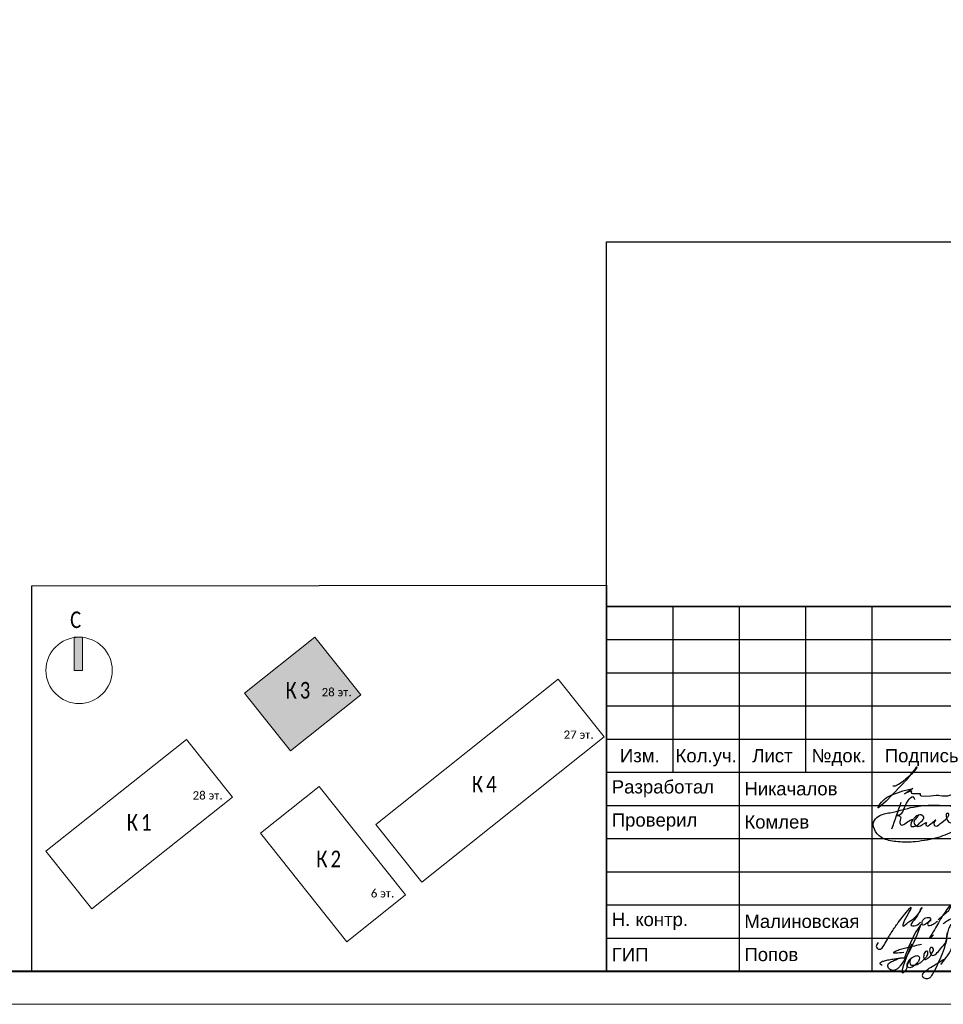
# Model space of a CAD drawing. Header units: millimetres. Extents: x -195178 to 1761886, y 140622 to 301105.
# Tile 131 of 131: x 1734037 to 1747961, y 241705 to 256555. Entities that reach past the tile are written whole.
import ezdxf
from ezdxf.enums import TextEntityAlignment as Align

# ---------------------------------------------------------------- set-up
doc = ezdxf.new("R2010")
doc.units = ezdxf.units.MM
doc.layers.get('Defpoints').update_dxf_attribs({"color": 252})
doc.layers.add('0_S_Grey_01', color=9, linetype='Continuous', lineweight=5, true_color=0x808080)
doc.layers.add('DB CP Подписи', color=7, linetype='Continuous', lineweight=25, true_color=0x0a45f5)
doc.layers.add('DB CP Оформление', color=7, linetype='Continuous', lineweight=25)
doc.layers.add('Типовые аннотации', color=252, linetype='Continuous', lineweight=5)
doc.layers.add('формат', color=250, linetype='Continuous')
doc.styles.add('Arial', font='arial.ttf', dxfattribs={"width": 0.9, "height": 699.9999999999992})
doc.styles.add('Calibri Light_10', font='calibril.ttf', dxfattribs={"height": 1})
doc.styles.add('Calibri Light_9', font='isocpeur.ttf', dxfattribs={"width": 0.8, "height": 2})
doc.styles.add('CP.Text', font='arial.ttf')

# ---------------------------------------------------------------- blocks, each defined once
blk = doc.blocks.new('*U57')
at = {"color": 0, "lineweight": 0}
blk.add_lwpolyline([(-841, 3.464264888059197e-14), (6.661338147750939e-14, 6.661338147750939e-14), (-1.377945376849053e-14, 594.0000000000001), (-841.0000000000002, 594.0000000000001)], close=True, dxfattribs=at)
at = {"lineweight": 40}
blk.add_lwpolyline([(-821, 5.000000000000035), (-4.999999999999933, 5.000000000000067), (-5.000000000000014, 589.0000000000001), (-821.0000000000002, 589.0000000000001)], close=True, dxfattribs=at)
at = {"style": 'Arial', "width": 0.9, "flags": 8}
blk.add_attdef('FORMAT', (-36.87188609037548, 1.257088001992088), '', height=2.8, dxfattribs=at)
blk = doc.blocks.new('0_AS_SLK8_BUG_2000 - 0_AS_SLK8_BUG_2000-4765957-Надземная часть_ Корпус 3_ План 1 этажа на отм_-1_640')
at = {"layer": 'Типовые аннотации'}
blk.add_hatch(color=256, dxfattribs=at).paths.add_polyline_path([(-64.89341031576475, 34.73339586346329), (-65.89341031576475, 34.73339586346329), (-65.89341031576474, 38.73339586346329), (-64.89341031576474, 38.73339586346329)])
at = {"layer": 'Типовые аннотации', "true_color": 0xc0c0c0}
blk.add_hatch(color=9, dxfattribs=at).paths.add_polyline_path([(-31.32252260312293, 31.77071233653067), (-39.81073791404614, 25.012554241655), (-45.35429616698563, 31.97523776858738), (-36.8660808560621, 38.73339586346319)])
at = {"layer": '0_S_Grey_01'}
for p, q in [((-36.8660808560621, 38.73339586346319), (-45.35429616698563, 31.97523776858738)), ((-31.32252260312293, 31.77071233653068), (-36.8660808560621, 38.73339586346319)), ((-7.517170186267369, 33.65954697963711), (-29.50047435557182, 16.15685182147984)), ((-1.973611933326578, 26.69686345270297), (-7.517170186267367, 33.65954697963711)), ((-45.35429616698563, 31.97523776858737), (-39.81073791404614, 25.012554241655)), ((-39.81073791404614, 25.012554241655), (-31.32252260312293, 31.77071233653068)), ((-52.35609507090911, 26.40053658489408), (-69.29341031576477, 12.91536332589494)), ((-46.8125368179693, 19.4378530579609), (-52.35609507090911, 26.40053658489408)), ((-23.95691610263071, 9.194168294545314), (-1.973611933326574, 26.69686345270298)), ((-36.33025549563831, 20.72135777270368), (-43.4102876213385, 15.08436876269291)), ((-25.91272608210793, 7.636989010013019), (-36.33025549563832, 20.72135777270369)), ((-63.7498520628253, 5.952679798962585), (-46.8125368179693, 19.4378530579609)), ((-29.50047435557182, 16.15685182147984), (-23.95691610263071, 9.194168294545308)), ((-43.4102876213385, 15.08436876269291), (-32.99275820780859, 2.000000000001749)), ((-69.29341031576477, 12.91536332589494), (-63.7498520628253, 5.952679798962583)), ((-32.9927582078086, 2.000000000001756), (-25.91272608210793, 7.63698901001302))]:
    blk.add_line(p, q, dxfattribs=at)
at = {"layer": 'Типовые аннотации'}
for p, q in [((-64.89341031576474, 38.73339586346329), (-65.89341031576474, 38.73339586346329)), ((-65.89341031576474, 38.73339586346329), (-65.89341031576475, 34.73339586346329)), ((-64.89341031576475, 34.73339586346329), (-64.89341031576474, 38.73339586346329)), ((-36.8660808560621, 38.73339586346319), (-45.35429616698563, 31.97523776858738)), ((-31.32252260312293, 31.77071233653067), (-36.8660808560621, 38.73339586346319)), ((-65.89341031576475, 34.73339586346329), (-64.89341031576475, 34.73339586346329)), ((-45.35429616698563, 31.97523776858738), (-39.81073791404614, 25.012554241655)), ((-39.81073791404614, 25.012554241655), (-31.32252260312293, 31.77071233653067))]:
    blk.add_line(p, q, dxfattribs=at)
blk.add_circle((-65.29341031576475, 34.73339586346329), 3.999999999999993, dxfattribs=at)
at = {"layer": 'Типовые аннотации', "attachment_point": 1}
for s, insert, char_height, width, style in [('\\fCalibri Light|b0|i0|c204|p34|;C', (-66.37824129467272, 41.84007573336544), 2, 2.0843875, 'Calibri Light_9'), ('\\fCalibri Light|b0|i0|c204|p34|;К', (-40.39984909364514, 33.33828071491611), 2, 2.0843875, 'Calibri Light_9'), ('\\fCalibri Light|b0|i0|c204|p34|;3', (-38.68005742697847, 33.33828071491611), 2, 1.92405, 'Calibri Light_9'), ('28 ', (-36.04619677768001, 32.60764187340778), 1, 2.32489375, 'Calibri Light_10'), ('эт', (-34.12796761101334, 32.60764187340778), 1, 1.603375, 'Calibri Light_10'), ('\\fCalibri Light|b0|i0|c204|p34|;.', (-32.80505094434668, 32.60764187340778), 1, 0.4810124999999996, 'Calibri Light_10')]:
    blk.add_mtext(s, dxfattribs=dict(at, insert=insert, char_height=char_height, width=width, style=style))
at = {"layer": 'Типовые аннотации', "color": 8, "true_color": 0x808080, "attachment_point": 1}
for s, insert, char_height, width, style in [('\\fCalibri Light|b0|i0|c204|p34|;К', (-40.39984909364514, 33.33828071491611), 2, 2.0843875, 'Calibri Light_9'), ('\\fCalibri Light|b0|i0|c204|p34|;3', (-38.68005742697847, 33.33828071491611), 2, 1.92405, 'Calibri Light_9'), ('28 ', (-36.04619677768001, 32.60764187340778), 1, 2.32489375, 'Calibri Light_10'), ('эт', (-34.12796761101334, 32.60764187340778), 1, 1.603375, 'Calibri Light_10'), ('\\fCalibri Light|b0|i0|c204|p34|;.', (-32.80505094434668, 32.60764187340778), 1, 0.4810124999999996, 'Calibri Light_10'), ('27 ', (-6.864468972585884, 27.4772806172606), 1, 2.32489375, 'Calibri Light_10'), ('эт', (-4.946239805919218, 27.4772806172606), 1, 1.603375, 'Calibri Light_10'), ('\\fCalibri Light|b0|i0|c204|p34|;.', (-3.623323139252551, 27.4772806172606), 1, 0.4810124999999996, 'Calibri Light_10'), ('\\fCalibri Light|b0|i0|c204|p34|;К', (-17.92569001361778, 22.00657472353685), 2, 2.0843875, 'Calibri Light_9'), ('\\fCalibri Light|b0|i0|c204|p34|;4', (-16.20589834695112, 22.00657472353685), 2, 1.92405, 'Calibri Light_9'), ('28 ', (-51.60674181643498, 20.15287817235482), 1, 2.32489375, 'Calibri Light_10'), ('эт', (-49.68851264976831, 20.15287817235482), 1, 1.603375, 'Calibri Light_10'), ('\\fCalibri Light|b0|i0|c204|p34|;.', (-48.36559598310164, 20.15287817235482), 1, 0.4810124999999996, 'Calibri Light_10'), ('\\fCalibri Light|b0|i0|c204|p34|;К', (-59.55569245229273, 17.38921328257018), 2, 2.0843875, 'Calibri Light_9'), ('\\fCalibri Light|b0|i0|c204|p34|;1', (-57.83590078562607, 17.38921328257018), 2, 1.92405, 'Calibri Light_9'), ('\\fCalibri Light|b0|i0|c204|p34|;К', (-36.69054182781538, 12.9809562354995), 2, 2.0843875, 'Calibri Light_9'), ('\\fCalibri Light|b0|i0|c204|p34|;2', (-34.97075016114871, 12.9809562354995), 2, 1.92405, 'Calibri Light_9'), ('6 ', (-30.11289359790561, 8.335616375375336), 1, 1.36286875, 'Calibri Light_10'), ('эт', (-28.98841443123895, 8.335616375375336), 1, 1.603375, 'Calibri Light_10'), ('\\fCalibri Light|b0|i0|c204|p34|;.', (-27.66549776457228, 8.335616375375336), 1, 0.4810125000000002, 'Calibri Light_10')]:
    blk.add_mtext(s, dxfattribs=dict(at, insert=insert, char_height=char_height, width=width, style=style))
blk = doc.blocks.new('Попов')
at = {"layer": 'DB CP Подписи', "color": 160, "true_color": 0x0a45f5}
for points in [[(7.394956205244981, 7.032094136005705), (4.284556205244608, 0.8400941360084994), (3.982156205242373, 0.4944941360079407), (3.665356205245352, 0.2583778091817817), (3.190156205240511, 0.09837780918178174), (2.801356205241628, 0.2064941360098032), (2.509696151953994, 0.451294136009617), (2.383756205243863, 0.7680941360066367), (2.429696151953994, 0.9984941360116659), (2.62855620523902, 1.243294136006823), (3.319756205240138, 1.603294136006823), (3.895756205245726, 1.848094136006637), (4.370956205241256, 1.992094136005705), (4.918156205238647, 1.992094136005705)], [(7.394956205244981, 7.032094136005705), (6.962956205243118, 6.427294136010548), (4.918156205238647, 1.992094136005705)], [(8.094156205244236, 0.03369413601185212), (8.828556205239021, 0.5520941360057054), (9.980556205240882, 1.272094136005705), (10.85895620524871, 1.761694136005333), (10.41255620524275, 1.084894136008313), (11.57895620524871, 2.611294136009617), (12.16935620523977, 3.84969413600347), (12.471756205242, 4.713694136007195), (12.629696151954, 5.419294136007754), (12.689696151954, 6.2400941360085), (12.54375620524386, 6.945694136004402), (12.34215620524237, 7.075294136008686), (12.03975620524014, 7.075294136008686), (11.64969615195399, 6.6000941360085), (11.379696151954, 5.779294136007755), (11.21895620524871, 4.728094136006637), (10.72935620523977, 3.014494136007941), (9.418956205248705, 0.0336941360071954)], [(5.979696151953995, 4.069175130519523), (4.859696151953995, -0.1216221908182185), (5.311356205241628, 0.624094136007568), (5.311356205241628, 0.8688941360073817), (5.624396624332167, 1.697142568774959), (6.247356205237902, 2.150494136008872), (6.650556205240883, 2.323294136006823), (6.909756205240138, 2.323294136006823), (7.125756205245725, 2.150494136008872), (7.125756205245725, 1.747294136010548), (6.82335620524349, 1.243294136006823), (6.333756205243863, 0.7968941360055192), (5.714556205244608, 0.5088941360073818), (5.412156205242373, 0.5952941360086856), (5.49855620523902, 1.286494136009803), (5.817585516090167, 1.879286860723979), (5.714556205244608, 1.286494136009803), (5.829756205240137, 0.9552941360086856), (6.146556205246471, 0.8832941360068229), (6.794556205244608, 1.012894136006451), (7.528956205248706, 1.459294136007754), (8.119356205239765, 2.064094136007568), (8.407356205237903, 2.510494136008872), (8.407356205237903, 2.899294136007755), (8.320956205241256, 3.028894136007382), (8.090556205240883, 2.956894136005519), (7.816956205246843, 2.366494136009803), (7.816956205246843, 1.963294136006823), (7.989756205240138, 1.776094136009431), (8.364156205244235, 1.891294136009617), (8.82495620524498, 2.323294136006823), (9.055356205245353, 2.697694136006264), (9.271356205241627, 3.302494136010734), (9.012156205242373, 3.561694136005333), (8.882556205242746, 3.561694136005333), (8.709696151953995, 3.3600941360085), (8.709696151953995, 2.978377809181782), (9.039696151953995, 2.408377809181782), (10.349696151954, 3.378377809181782), (11.11969615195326, 4.410259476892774), (11.27818451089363, 5.133235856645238), (11.35539592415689, 5.654323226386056), (11.38831620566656, 5.819447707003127), (11.35539592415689, 5.654323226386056)], [(3.521356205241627, 2.971294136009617), (3.294445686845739, 2.859738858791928), (4.789696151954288, 2.859738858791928)], [(3.521356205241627, 2.971294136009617), (4.126156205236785, 3.244894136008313), (4.932556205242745, 3.475294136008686), (6.444556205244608, 3.835294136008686), (7.495756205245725, 4.080094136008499)], [(1.534156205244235, 0.8688941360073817), (1.303756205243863, 1.041694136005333), (1.217356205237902, 1.214494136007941), (1.447756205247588, 1.416094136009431), (2.038156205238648, 1.603294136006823), (2.815756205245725, 1.761694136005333), (3.506956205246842, 1.876894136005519), (4.357209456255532, 1.989153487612), (4.918156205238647, 1.992094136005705)]]:
    blk.add_spline(points, degree=3, dxfattribs=at)
at = {"layer": 'DB CP Подписи'}
blk.add_spline([(8.094156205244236, 0.03369413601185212), (7.791756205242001, -0.2544480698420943), (7.618956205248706, -0.4847058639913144), (7.618956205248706, -0.8015058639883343), (7.950156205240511, -1.060705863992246), (8.569356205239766, -1.060705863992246), (8.943756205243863, -0.7583058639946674), (9.116556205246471, -0.4991058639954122), (9.418956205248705, 0.0336941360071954)], degree=3, dxfattribs=at)
blk = doc.blocks.new('A$Cf51998ab')
at = {"layer": 'DB CP Подписи'}
for points in [[(2.024743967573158, 7.175397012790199), (0.02474396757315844, 3.175397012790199), (2.524743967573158, 0.1753970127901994), (9.524743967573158, 6.675397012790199), (17.02474396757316, 19.1753970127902), (23.52474396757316, 28.6753970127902), (29.02474396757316, 35.6753970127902), (35.52474396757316, 43.6753970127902), (36.52474396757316, 44.6753970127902), (30.02474396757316, 30.6753970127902), (28.52474396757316, 26.1753970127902), (28.52474396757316, 25.1753970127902), (31.52474396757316, 26.6753970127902), (36.02474396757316, 30.1753970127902), (43.52474396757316, 36.1753970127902), (45.52474396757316, 39.1753970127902), (47.52474396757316, 42.6753970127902), (47.52474396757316, 43.1753970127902), (48.02474396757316, 44.1753970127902), (40.52474396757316, 31.1753970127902), (37.52474396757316, 25.6753970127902), (40.52474396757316, 25.1753970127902), (47.02474396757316, 28.6753970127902), (47.52474396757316, 29.1753970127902)], [(66.52474396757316, 31.6753970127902), (75.02474396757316, 39.1753970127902), (79.02474396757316, 43.6753970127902), (79.52474396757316, 46.6753970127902), (75.02474396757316, 41.6753970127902), (69.02474396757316, 32.6753970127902), (61.02474396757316, 18.6753970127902), (57.02474396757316, 11.6753970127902), (61.52474396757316, 15.6753970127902)], [(57.52474396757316, 34.1753970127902), (54.52474396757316, 34.1753970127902), (50.02474396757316, 31.1753970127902), (49.52474396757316, 26.1753970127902), (54.02474396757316, 27.6753970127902), (56.02474396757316, 29.1753970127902), (58.02474396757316, 33.1753970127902), (57.52474396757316, 34.1753970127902)], [(71.80259313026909, 27.23596012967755), (75.18207571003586, 30.02247973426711), (81.43411698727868, 33.40007838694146), (87.77064376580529, 36.27103771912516), (91.06563812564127, 37.45319772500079)], [(59.02474396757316, 30.6753970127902), (55.49455854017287, 28.71229258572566), (55.52474396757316, 25.6753970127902), (57.52474396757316, 25.6753970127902), (62.02474396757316, 27.6753970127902), (65.02474396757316, 29.6753970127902), (65.52474396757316, 30.1753970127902)]]:
    blk.add_spline(points, degree=3, dxfattribs=at)
blk = doc.blocks.new('A$C5BE547C8')
at = {"layer": 'DB CP Подписи', "color": 160, "true_color": 0x0a45f5}
for points in [[(-36.17550682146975, 134.4371501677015), (61.71678818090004, 412.4869762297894)], [(12.77064067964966, 273.4620631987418), (54.9465189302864, 284.4855278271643), (94.154754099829, 355.2698806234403), (190.2780455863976, 461.4464249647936), (197.8667517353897, 439.9583000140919)], [(553.6754189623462, 292.4671654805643), (541.1363445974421, 294.8536106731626), (543.5881781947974, 221.3447915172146), (618.3679039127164, 188.8783703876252), (688.8570107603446, 181.5274854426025), (702.341915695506, 169.2760206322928), (655.1448083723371, 128.8461685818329), (445.8771119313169, 43.72502877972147), (210.5232081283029, -1.356840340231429), (25.1820216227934, -2.336883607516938), (-119.9528827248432, 30.00445333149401), (-207.229957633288, 105.4676031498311), (-226.8427679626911, 202.491644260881), (-177.8107121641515, 263.2541753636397), (-54.24994114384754, 301.4757719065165), (189.9297362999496, 360.2782164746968), (498.8316938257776, 377.9189649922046), (787.0024744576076, 349.3846527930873)], [(12.77064067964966, 273.4620631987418), (53.68175455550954, 259.2054039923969), (47.35787273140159, 207.3811667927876), (60.00563637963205, 173.2529950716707), (97.94904722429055, 183.3650324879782)], [(97.94904722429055, 183.3650324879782), (177.0679458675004, 224.8184770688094), (161.8986921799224, 163.5096667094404), (207.1457470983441, 161.4226177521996), (266.314922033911, 204.5548820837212), (296.9437179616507, 255.3396693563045), (253.785020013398, 280.3842265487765), (197.7158576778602, 243.8061435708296), (177.076149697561, 224.897245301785)], [(240.4512582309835, 278.160545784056), (216.6761126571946, 242.9138925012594), (193.0570860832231, 200.9501308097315), (214.3763311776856, 163.8837520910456), (260.4151262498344, 165.1061032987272), (324.2741268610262, 195.7046833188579), (317.2758679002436, 178.2197674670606), (323.3993369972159, 165.9803596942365), (371.5122399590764, 186.0879841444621), (421.3747226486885, 228.0517155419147), (401.2547955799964, 186.9622102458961), (414.3764636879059, 162.4833644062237), (464.2389463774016, 183.4652452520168), (539.4700353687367, 247.2851138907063), (556.5207641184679, 274.5734312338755), (553.6754189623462, 292.4671654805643)]]:
    blk.add_spline(points, degree=3, dxfattribs=at)
blk = doc.blocks.new('Никачалов')
blk.add_lwpolyline([(-307.2528087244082, -10.52482762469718), (-266.7209943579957, -10.52482762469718), (-217.2917009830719, 12.19796214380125), (-151.053767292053, 56.65713122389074), (-104.5903002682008, 97.1639252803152), (-42.3079472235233, 148.5397506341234), (-2.762450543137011, 181.1417946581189), (25.90605847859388, 213.7455219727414), (43.7010164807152, 235.4819012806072), (55.56432182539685, 255.2404097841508), (61.49597449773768, 269.0720390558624), (48.64291482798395, 267.0958515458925), (20.96416013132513, 227.5771512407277), (-26.48906123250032, 171.2625404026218), (-43.29770154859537, 147.551656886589), (-106.566372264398, 73.45304175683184), (-171.8145516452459, 1.330614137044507), (-320.1058683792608, -151.8054015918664), (-406.1148320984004, -241.7118334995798), (-487.1818974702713, -312.8461673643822), (-518.8162328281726, -343.4720238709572), (-528.703466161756, -345.4482113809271), (-526.7239574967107, -334.5808633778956), (-516.8401608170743, -316.7968590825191), (-494.0998678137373, -283.2067213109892), (-477.294664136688, -261.4703420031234), (-435.7730954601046, -217.0111729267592), (-400.1831794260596, -188.3598206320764), (-362.6171914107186, -168.6013121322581), (-318.1297963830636, -150.8173078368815), (-234.0969046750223, -118.213580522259), (-154.0195936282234, -90.55032198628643), (-5.728276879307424, -52.01971543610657), (-125.3510846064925, -134.0213973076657), (-130.2929829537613, -133.0333035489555), (-128.316910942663, -131.0571160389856), (-95.39726961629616, -111.8204287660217), (-59.85203000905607, -95.76348443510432), (-27.71938084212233, -87.49177623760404), (-25.77080201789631, -90.41229184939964), (-29.66795968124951, -102.5757764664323), (-30.15252690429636, -110.3610126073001), (-29.17995580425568, -115.7122051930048), (-24.3102270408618, -121.0650810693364), (-17.49535610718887, -123.4974413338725), (-8.24390245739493, -125.9314848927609), (2.468126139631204, -127.3909010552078), (14.15272583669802, -127.3909010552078), (101.7906602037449, -127.3909010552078), (105.0348549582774, -129.2711407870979), (104.8664592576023, -152.815378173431), (110.9218312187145, -158.3651994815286), (128.4246742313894, -163.9133375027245), (156.4780234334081, -166.202617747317), (264.0107071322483, -165.9518068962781), (307.6251938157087, -158.1497378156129), (346.3905716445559, -151.961947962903), (383.8122205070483, -151.961947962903), (403.5351374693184, -158.7119581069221), (436.9152894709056, -161.67118948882), (526.11689822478, -161.927050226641), (598.5373598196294, -138.5208429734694), (676.6111056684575, -125.8742528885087), (713.761259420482, -126.4129070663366)])
blk = doc.blocks.new('ауацуа')
at = {"layer": 'DB CP Оформление'}
for p, q in [((-901444.4389830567, -47611.55045884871), (-882944.4389830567, -47611.55045884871)), ((-901444.4389830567, -53111.55045884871), (-901444.4389830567, -47611.55045884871)), ((-900444.4389830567, -47611.55045884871), (-900444.4389830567, -50111.55045884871)), ((-899444.4389830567, -47611.55045884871), (-899444.4389830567, -53111.55045884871)), ((-898444.4389830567, -47611.55045884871), (-898444.4389830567, -50111.55045884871)), ((-897444.4389830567, -47611.55045884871), (-897444.4389830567, -53111.55045884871)), ((-901444.4389830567, -48111.55045884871), (-894944.4389830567, -48111.55045884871)), ((-901444.4389830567, -48611.55045884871), (-894944.4389830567, -48611.55045884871)), ((-901444.4389830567, -49111.55045884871), (-894944.4389830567, -49111.55045884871)), ((-901444.4389830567, -49611.55045884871), (-894944.4389830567, -49611.55045884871)), ((-901444.4389830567, -50111.55045884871), (-882944.4389830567, -50111.55045884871)), ((-901444.4389830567, -50611.55045884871), (-894944.4389830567, -50611.55045884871)), ((-901444.4389830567, -51111.55045884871), (-894944.4389830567, -51111.55045884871)), ((-901444.4389830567, -51611.55045884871), (-894944.4389830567, -51611.55045884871)), ((-901444.4389830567, -52111.55045884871), (-894944.4389830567, -52111.55045884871)), ((-901444.4389830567, -52611.55045884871), (-894944.4389830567, -52611.55045884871)), ((-901444.4389830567, -53111.55045884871), (-882944.4389830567, -53111.55045884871))]:
    blk.add_line(p, q, dxfattribs=at)
at = {"layer": 'DB CP Подписи'}
blk.add_blockref('Никачалов', (-896824.2117446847, -50303.85781468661), dxfattribs=at)
at = {"layer": 'DB CP Подписи', "color": 160, "true_color": 0x0a45f5, "xscale": 1.445624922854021, "yscale": 1.445624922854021, "zscale": 1.445624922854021}
blk.add_blockref('A$C5BE547C8', (-897091.0831624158, -51157.1531102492), dxfattribs=at)
at = {"layer": 'DB CP Подписи'}
for name, p, xscale, yscale, zscale in [('A$Cf51998ab', (-897379.3541802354, -52782.28930560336), 14.0625, 14.0625, 14.0625), ('Попов', (-897444.4389830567, -53111.55045884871), 100, 100, 100)]:
    blk.add_blockref(name, p, dxfattribs=dict(at, xscale=xscale, yscale=yscale, zscale=zscale))
at = {"layer": 'DB CP Оформление', "style": 'CP.Text'}
for s, p in [('Изм.', (-900944.4389830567, -49861.55045884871)), ('Кол.уч.', (-899944.4389830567, -49861.55045884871)), ('Лист', (-898944.4389830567, -49861.55045884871)), ('№док.', (-897944.4389830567, -49861.55045884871)), ('Подпись', (-896694.4389830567, -49861.55045884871))]:
    blk.add_text(s, height=200, dxfattribs=at).set_placement(p, align=Align.MIDDLE_CENTER)
at = {"layer": 'DB CP Оформление', "char_height": 200, "width": 1999.999999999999, "attachment_point": 4, "style": 'CP.Text'}
for s, insert in [(' Разработал', (-901444.4389830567, -50361.55045884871)), (' Никачалов', (-899444.4389830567, -50361.55045884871)), (' Проверил', (-901444.4389830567, -50861.55045884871)), (' Комлев', (-899444.4389830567, -50861.55045884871)), (' Н. контр.', (-901444.4389830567, -52361.55045884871)), (' Малиновская', (-899444.4389830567, -52361.55045884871)), (' ГИП', (-901444.4389830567, -52861.55045884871)), (' Попов', (-899444.4389830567, -52861.55045884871))]:
    blk.add_mtext(s, dxfattribs=dict(at, insert=insert))

msp = doc.modelspace()

# ---------------------------------------------------------------- linework, layer by layer
at = {"layer": 'Defpoints'}
msp.add_line((1742885.538746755, 253204.7842184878), (1761385.538746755, 253204.7842184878), dxfattribs=at)
for points in [[(1742885.538888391, 253204.7841227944), (1761385.538888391, 253204.7841227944), (1761385.538888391, 247704.7841228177), (1742885.538888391, 247704.7841228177)], [(1742885.538888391, 247704.7841228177), (1761385.538888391, 247704.7841228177), (1761385.538888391, 242204.784122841), (1742885.538888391, 242204.784122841)]]:
    msp.add_lwpolyline(points, close=True, dxfattribs=at)
at = {"layer": 'Defpoints', "color": 3, "lineweight": 30}
msp.add_lwpolyline([(1734222.538888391, 248015.784122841), (1742885.538888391, 248026.784122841), (1742885.538888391, 242204.784122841), (1734222.538888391, 242193.784122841)], close=True, dxfattribs=at)

# ---------------------------------------------------------------- block references
msp.add_blockref('ауацуа', (2644329.977871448, 295316.3345816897))
at = {"layer": 'Типовые аннотации', "xscale": 125, "yscale": 125, "zscale": 125}
msp.add_blockref('0_AS_SLK8_BUG_2000 - 0_AS_SLK8_BUG_2000-4765957-Надземная часть_ Корпус 3_ План 1 этажа на отм_-1_640', (1743095.018854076, 242399.3601261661), dxfattribs=at)
at = {"layer": 'формат', "xscale": 100, "yscale": 100, "zscale": 100}
msp.add_blockref('*U57', (1761885.538888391, 241704.784122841), dxfattribs=at)

doc.saveas('drawing.dxf')
